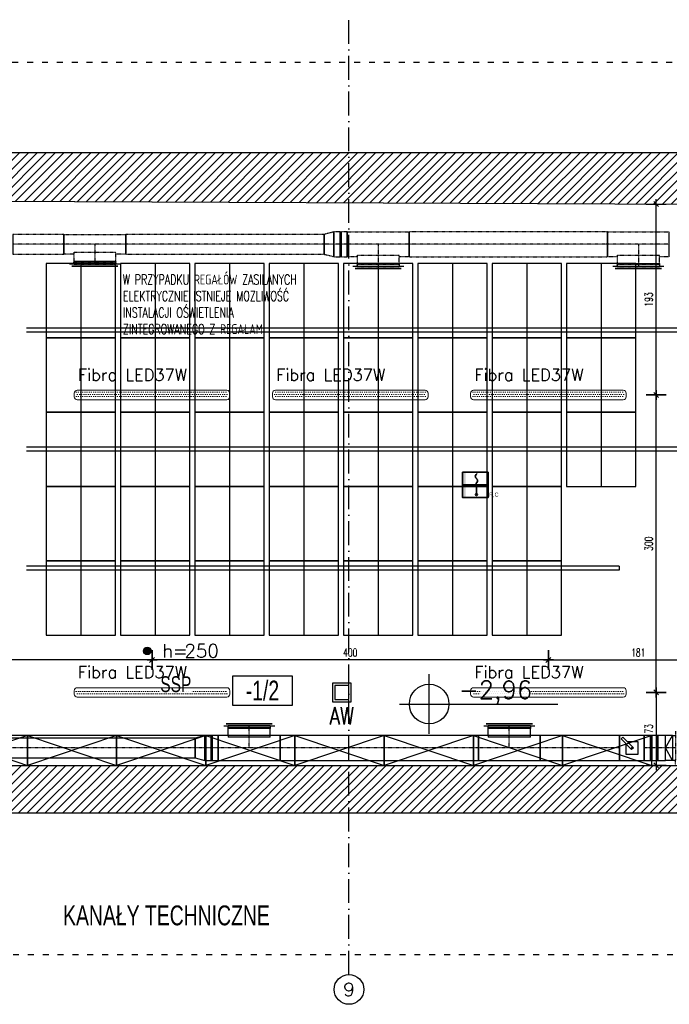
# Model space of a CAD drawing. Header units: millimetres. Extents: x 167273 to 188273, y -125105 to -88145.
# Tile 109 of 210: x 180999 to 181655, y -120617 to -119624. Entities that reach past the tile are written whole.
import ezdxf
from ezdxf.enums import TextEntityAlignment as Align

# ---------------------------------------------------------------- set-up
doc = ezdxf.new("R2010")
doc.units = ezdxf.units.MM
doc.header["$PDMODE"] = 35
doc.header["$PDSIZE"] = 5
for name, pattern in [('ACAD_ISO03W100', [30, 12, -18]), ('ACAD_ISO10W100', [18, 12, -3, 0, -3]), ('DASHDOT', [1, 0.5, -0.25, 0, -0.25]), ('DASHED', [0.75, 0.5, -0.25]), ('WENT_2', [1.5, 0.5, -1]), ('WENT_3', [1.6, 0.5, -0.5, 0.1, -0.5])]:
    doc.linetypes.add(name, pattern=pattern)
for name, color, linetype in [('!_ppoz', 10, 'Continuous'), ('a-op_text', 9, 'Continuous'), ('a-osie', 1, 'ACAD_ISO10W100'), ('a-poziomy', 9, 'Continuous'), ('a-wymiary', 9, 'Continuous'), ('b-przerywana1', 9, 'ACAD_ISO03W100'), ('b-ściany', 2, 'Continuous'), ('c-wyposażenie', 5, 'Continuous'), ('El_Oświetlenie awaryjne', 10, 'Continuous'), ('FLUID-N-BIB-SYM', 7, 'Continuous'), ('FLUID-W-BIB-HID', 7, 'Continuous'), ('FLUID-W-BIB-SYM', 7, 'Continuous'), ('h-hatch', 8, 'Continuous'), ('opis text', 9, 'Continuous')]:
    doc.layers.add(name, color=color, linetype=linetype)
for name, color, linetype, lineweight in [('EL_Linia SSP', 10, 'Continuous', 35), ('EL_oprawy', 72, 'Continuous', 5), ('FLUID-N-BIB', 8, 'Continuous', 30), ('FLUID-W-BIB', 220, 'Continuous', 30)]:
    doc.layers.add(name, color=color, linetype=linetype, lineweight=lineweight)
doc.styles.add('arial 0.8', font='romans.shx', dxfattribs={"width": 0.7, "height": 12})
doc.styles.add('ES1', font='romans.shx', dxfattribs={"width": 0.7, "height": 12})
doc.styles.add('PPAB_100', font='romans.shx', dxfattribs={"width": 0.7, "height": 12})
doc.styles.add('PPAB_50', font='romans.shx', dxfattribs={"width": 0.7, "height": 8})
doc.dimstyles.new('newPPAB_50', dxfattribs={"dimscale": 0, "dimtxt": 8, "dimasz": 1, "dimexe": 10, "dimexo": 10, "dimgap": 3.5, "dimtad": 1, "dimdec": 0, "dimzin": 0, "dimdsep": 46, "dimtxsty": 'PPAB_50', "dimblk": 'tick_50', "dimcen": 0.09, "dimdle": 5, "dimse1": 1, "dimse2": 1, "dimclrd": 9, "dimclre": 9, "dimclrt": 161, "dimadec": 0, "dimazin": 0, "dimtfac": 1, "dimtdec": 0, "dimtix": 1, "dimtofl": 0, "dimtmove": 2, "dimatfit": 3, "dimldrblk": 'tick_50', "dimfxl": 0, "dimtolj": 1, "dimtzin": 0, "dimarcsym": 0})
pattern_1 = [(45, (-27340.6366, 31489.7547), (-4.49012806, 4.49012806), [])]

# ---------------------------------------------------------------- blocks, each defined once
blk = doc.blocks.new('kotapozioma')
for p, q in [((49330.12, 104.43), (49330.12, 134.43)), ((49315.12, 119.43), (49395.12, 119.43))]:
    blk.add_line(p, q)
blk.add_circle((49330.12, 119.43), 10)
at = {"layer": 'opis text', "style": 'PPAB_50'}
for tag, p in [('ZNAK', (49345.12, 119.43)), ('WARTOSC', (49355.12, 119.43))]:
    blk.add_attdef(tag, text='', height=9, dxfattribs=at).set_placement(p, align=Align.BOTTOM_LEFT)
blk = doc.blocks.new('wysokosc')
at = {"layer": 'a-poziomy'}
h = blk.add_hatch(color=256, dxfattribs=at)
edge = h.paths.add_edge_path()
edge.add_arc((0, 0), 2.5, 0, 360)
blk.add_circle((0, 0), 2.5, dxfattribs=at)
at = {"layer": 'a-poziomy', "style": 'PPAB_50'}
blk.add_text('h=', height=9, dxfattribs=at).set_placement((10, 0), align=Align.MIDDLE_LEFT)
blk.add_attdef('WYSOKOSC', text='', height=9, dxfattribs=at).set_placement((25, 0), align=Align.MIDDLE_LEFT)
blk = doc.blocks.new('LED 37W')
h = blk.add_hatch()
h.set_pattern_fill('DOTS', color=256, scale=35)
h.set_pattern_definition([(0, (8e-13, -4e-12), (1.09375, 2.1875), [0, -2.1875])])
h.paths.add_polyline_path([(76.5, 2.75), (-76.5, 2.75), (-76.5, -2.75), (76.5, -2.75)])
blk.add_lwpolyline([(-75.5, -4.75), (75.5, -4.75, 0.414214), (78.5, -1.75), (78.5, 1.75, 0.414214), (75.5, 4.75), (-75.5, 4.75, 0.414214), (-78.5, 1.75), (-78.5, -1.75, 0.414214)], format="xyb", close=True)
at = {"style": 'ES1', "flags": 1}
blk.add_attdef('TYP', (-74.8, 30.4), '', height=12, rotation=360, dxfattribs=at)
at = {"style": 'ES1'}
blk.add_attdef('KOD', (-74.8, 14.37), '', height=12, rotation=360, dxfattribs=at)
blk = doc.blocks.new('A$C5690186C')
at = {"layer": 'EL_Linia SSP', "lineweight": 5}
h = blk.add_hatch(color=256, dxfattribs=at)
h.set_gradient(color1=(255, 0, 0), color2=(224, 0, 0), one_color=1, name='INVSPHERICAL')
h.paths.add_polyline_path([(-9.8, 0), (-9.8, 12.8), (-12.8, 12.8), (-12.8, 0)])
h.paths.add_polyline_path([(-9.8, -12.8), (-9.8, 0), (-12.8, 0), (-12.8, -12.8)])
at = {"layer": 'EL_Linia SSP'}
blk.add_hatch(color=256, dxfattribs=at).paths.add_polyline_path([(2.02, -9.84, 1), (0.15, -9.84, 1)])
at = {"layer": 'EL_Linia SSP', "color": 1, "linetype": 'Continuous'}
for p, q in [((0.11, 9.39), (0.74, 10.35)), ((0.74, 10.35), (1.79, 11.52)), ((-0.1, 8.54), (0.11, 9.39)), ((0.11, 7.68), (-0.1, 8.54)), ((0.58, 6.96), (0.11, 7.68)), ((1.41, 2.34), (0.36, 1.16)), ((0.74, 6.72), (0.58, 6.96)), ((1.07, 6.34), (0.74, 6.72)), ((1.07, 6.34), (1.41, 5.97)), ((1.41, 5.97), (1.57, 5.73)), ((2.04, 3.3), (1.41, 2.34)), ((1.57, 5.73), (2.04, 5.01)), ((2.04, 5.01), (2.25, 4.15)), ((2.25, 4.15), (2.04, 3.3))]:
    blk.add_line(p, q, dxfattribs=at)
at = {"layer": 'EL_Linia SSP'}
for p, q in [((-12.8, 0), (12.8, 0)), ((1.08, -2.06), (1.08, -9.84))]:
    blk.add_line(p, q, dxfattribs=at)
blk.add_lwpolyline([(-12.8, 12.8), (12.8, 12.8), (12.8, -12.8), (-12.8, -12.8)], close=True, dxfattribs=at)
blk.add_circle((1.08, -9.84), 0.938, dxfattribs=at)
at = {"layer": 'EL_Linia SSP', "color": 1}
blk.add_text('R,C', height=4, dxfattribs=at).set_placement((13.91, -11.8))
blk = doc.blocks.new('AW')
for points in [[(-6.25, -6.25), (6.25, -6.25), (6.25, 6.25), (-6.25, 6.25)], [(-4.75, -4.75), (4.75, -4.75), (4.75, 4.75), (-4.75, 4.75)]]:
    blk.add_lwpolyline(points, close=True)
at = {"style": 'arial 0.8', "width": 0.8}
blk.add_text('AW', height=11.5, dxfattribs=at).set_placement((0, -10), align=Align.TOP_CENTER)
blk = doc.blocks.new('*U826')
at = {"color": 0, "linetype": 'ByBlock', "lineweight": -2}
for p, q in [((-60, 125), (-90, 125)), ((10, 125), (90, 125)), ((-90, -125), (-60, -125)), ((90, -125), (10, -125))]:
    blk.add_line(p, q, dxfattribs=at)
at = {"linetype": 'Continuous', "lineweight": -3}
for p, q in [((-60, 125), (10, 125)), ((10, 0), (-60, 125)), ((-60, 125), (-60, -125)), ((10, 0), (10, 125)), ((10, -125), (10, 0)), ((-60, -125), (10, 0)), ((-60, -125), (10, -125))]:
    blk.add_line(p, q, dxfattribs=at)
at = {"linetype": 'Continuous', "lineweight": -2}
for p, q in [((90, 125), (90, 0)), ((90, 0), (90, -125))]:
    blk.add_line(p, q, dxfattribs=at)
at = {"layer": 'FLUID-W-BIB-HID', "linetype": 'DASHED', "lineweight": -3}
for p, q in [((-90, 170), (-90, 125)), ((-90, 125), (-90, -125)), ((-90, -170), (-90, -125))]:
    blk.add_line(p, q, dxfattribs=at)
at = {"layer": 'FLUID-W-BIB-SYM', "linetype": 'WENT_3', "lineweight": -3}
for p, q in [((-90, 0), (-60, 0)), ((-60, 0), (10, 0)), ((10, 0), (90, 0))]:
    blk.add_line(p, q, dxfattribs=at)
blk = doc.blocks.new('*U813')
at = {"linetype": 'Continuous', "lineweight": -2}
for p, q in [((-125, 125), (-125, 0)), ((125, 0), (125, 125)), ((-125, 0), (-125, -125)), ((125, -125), (125, 0))]:
    blk.add_line(p, q, dxfattribs=at)
at = {"color": 0, "linetype": 'ByBlock', "lineweight": -2}
for p, q in [((125, 125), (-125, 125)), ((62.5, 62.5), (-62.5, 62.5)), ((-62.5, 62.5), (-62.5, -62.5)), ((-14.5, -3.2), (3.2, 14.5)), ((3.2, 14.5), (109.2, -91.6)), ((62.5, -44.8), (62.5, 62.5)), ((-62.5, -62.5), (44.8, -62.5)), ((91.6, -109.2), (-14.5, -3.2)), ((109.2, -91.6), (91.6, -109.2)), ((-125, -125), (125, -125))]:
    blk.add_line(p, q, dxfattribs=at)
for major_axis in [(4, 0), (4, 0), (-4, 0), (-4, 0)]:
    blk.add_ellipse((0, 0), major_axis=major_axis, ratio=1, start_param=0, end_param=3.141593, dxfattribs=at)
blk = doc.blocks.new('*U816')
at = {"linetype": 'Continuous', "lineweight": -2}
for p, q in [((-67.5, 0), (-67.5, 125)), ((67.5, 125), (67.5, 0)), ((-67.5, -125), (-67.5, 0)), ((67.5, 0), (67.5, -125))]:
    blk.add_line(p, q, dxfattribs=at)
at = {"color": 0, "linetype": 'ByBlock', "lineweight": -2}
for p, q in [((-67.5, 125), (67.5, 125)), ((67.5, -125), (-67.5, -125))]:
    blk.add_line(p, q, dxfattribs=at)
at = {"linetype": 'Continuous', "lineweight": -3}
for p, q in [((-7.5, 125), (-7.5, -125)), ((7.5, 125), (7.5, -125))]:
    blk.add_line(p, q, dxfattribs=at)
at = {"layer": 'FLUID-W-BIB-SYM', "linetype": 'WENT_3', "lineweight": -3}
blk.add_line((-67.5, 0), (67.5, 0), dxfattribs=at)
blk = doc.blocks.new('*U825')
at = {"linetype": 'Continuous', "lineweight": -2}
for p, q in [((-400, 0), (-400, 125)), ((400, 125), (400, 0)), ((-400, -125), (-400, 0)), ((400, 0), (400, -125))]:
    blk.add_line(p, q, dxfattribs=at)
at = {"color": 0, "linetype": 'ByBlock', "lineweight": -2}
for p, q in [((-400, 125), (400, 125)), ((400, -125), (-400, -125))]:
    blk.add_line(p, q, dxfattribs=at)
at = {"layer": 'FLUID-W-BIB-SYM', "linetype": 'WENT_3', "lineweight": -3}
blk.add_line((-400, 0), (400, 0), dxfattribs=at)
blk = doc.blocks.new('*U1048')
at = {"linetype": 'Continuous', "lineweight": -2}
for p, q in [((-212.5, 225), (-257.5, 225)), ((212.5, 225), (-212.5, 225)), ((257.5, 225), (212.5, 225)), ((-312.5, -125), (-312.5, 125)), ((312.5, 125), (312.5, -125))]:
    blk.add_line(p, q, dxfattribs=at)
at = {"color": 0, "linetype": 'ByBlock', "lineweight": -2}
for p, q in [((-212.5, 225), (-212.5, 195)), ((212.5, 195), (212.5, 225)), ((-312.5, 125), (-212.5, 125)), ((-212.5, 108.3), (-212.5, 195)), ((-212.5, 108.3), (212.5, 108.3)), ((212.5, 125), (212.5, 195)), ((212.5, 125), (212.5, 108.3)), ((212.5, 125), (312.5, 125)), ((312.5, -125), (-312.5, -125))]:
    blk.add_line(p, q, dxfattribs=at)
at = {"linetype": 'Continuous', "lineweight": -3}
blk.add_line((-212.5, 195), (212.5, 195), dxfattribs=at)
at = {"layer": 'FLUID-W-BIB-SYM', "linetype": 'WENT_3', "lineweight": -3}
for p, q in [((0, 0), (0, 225)), ((0, 205), (0, 225)), ((-312.5, 0), (312.5, 0))]:
    blk.add_line(p, q, dxfattribs=at)
blk = doc.blocks.new('*U818')
at = {"linetype": 'Continuous', "lineweight": -2}
for p, q in [((-1000, 0), (-1000, 125)), ((1000, 125), (1000, 0)), ((-1000, -125), (-1000, 0)), ((1000, 0), (1000, -125))]:
    blk.add_line(p, q, dxfattribs=at)
at = {"color": 0, "linetype": 'ByBlock', "lineweight": -2}
for p, q in [((-1000, 125), (1000, 125)), ((1000, -125), (-1000, -125))]:
    blk.add_line(p, q, dxfattribs=at)
at = {"layer": 'FLUID-W-BIB-SYM', "linetype": 'WENT_3', "lineweight": -3}
blk.add_line((-1000, 0), (1000, 0), dxfattribs=at)
blk = doc.blocks.new('*U1046')
at = {"linetype": 'Continuous', "lineweight": -2}
for p, q in [((-212.5, 225), (-257.5, 225)), ((212.5, 225), (-212.5, 225)), ((257.5, 225), (212.5, 225)), ((-312.5, -125), (-312.5, 125)), ((312.5, 125), (312.5, -125))]:
    blk.add_line(p, q, dxfattribs=at)
at = {"color": 0, "linetype": 'ByBlock', "lineweight": -2}
for p, q in [((-212.5, 225), (-212.5, 195)), ((212.5, 195), (212.5, 225)), ((-312.5, 125), (-212.5, 125)), ((-212.5, 108.3), (-212.5, 195)), ((-212.5, 108.3), (212.5, 108.3)), ((212.5, 125), (212.5, 195)), ((212.5, 125), (212.5, 108.3)), ((212.5, 125), (312.5, 125)), ((312.5, -125), (-312.5, -125))]:
    blk.add_line(p, q, dxfattribs=at)
at = {"linetype": 'Continuous', "lineweight": -3}
blk.add_line((-212.5, 195), (212.5, 195), dxfattribs=at)
at = {"layer": 'FLUID-W-BIB-SYM', "linetype": 'WENT_3', "lineweight": -3}
for p, q in [((0, 0), (0, 225)), ((0, 205), (0, 225)), ((-312.5, 0), (312.5, 0))]:
    blk.add_line(p, q, dxfattribs=at)
blk = doc.blocks.new('*U824')
at = {"linetype": 'Continuous', "lineweight": -2}
for p, q in [((-49.5, 0), (-49.5, 125)), ((49.5, 100), (49.5, 0)), ((-49.5, -125), (-49.5, 0)), ((49.5, 0), (49.5, -100))]:
    blk.add_line(p, q, dxfattribs=at)
at = {"color": 0, "linetype": 'ByBlock', "lineweight": -2}
for p, q in [((-49.5, 125), (49.5, 100)), ((49.5, -100), (-49.5, -125))]:
    blk.add_line(p, q, dxfattribs=at)
at = {"layer": 'FLUID-W-BIB-SYM', "linetype": 'WENT_3', "lineweight": -3}
blk.add_line((-49.5, 0), (49.5, 0), dxfattribs=at)
blk = doc.blocks.new('*U823')
at = {"linetype": 'Continuous', "lineweight": -2}
for p, q in [((-67.5, 0), (-67.5, 125)), ((67.5, 125), (67.5, 0)), ((-67.5, -125), (-67.5, 0)), ((67.5, 0), (67.5, -125))]:
    blk.add_line(p, q, dxfattribs=at)
at = {"color": 0, "linetype": 'ByBlock', "lineweight": -2}
for p, q in [((-67.5, 125), (67.5, 125)), ((67.5, -125), (-67.5, -125))]:
    blk.add_line(p, q, dxfattribs=at)
at = {"linetype": 'Continuous', "lineweight": -3}
for p, q in [((-7.5, 125), (-7.5, -125)), ((7.5, 125), (7.5, -125))]:
    blk.add_line(p, q, dxfattribs=at)
at = {"layer": 'FLUID-W-BIB-SYM', "linetype": 'WENT_3', "lineweight": -3}
blk.add_line((-67.5, 0), (67.5, 0), dxfattribs=at)
blk = doc.blocks.new('*U822')
at = {"linetype": 'Continuous', "lineweight": -2}
for p, q in [((-1000, 0), (-1000, 100)), ((1000, 100), (1000, 0)), ((-1000, -100), (-1000, 0)), ((1000, 0), (1000, -100))]:
    blk.add_line(p, q, dxfattribs=at)
at = {"color": 0, "linetype": 'ByBlock', "lineweight": -2}
for p, q in [((-1000, 100), (1000, 100)), ((1000, -100), (-1000, -100))]:
    blk.add_line(p, q, dxfattribs=at)
at = {"layer": 'FLUID-W-BIB-SYM', "linetype": 'WENT_3', "lineweight": -3}
blk.add_line((-1000, 0), (1000, 0), dxfattribs=at)
blk = doc.blocks.new('*U1047')
at = {"color": 0, "linetype": 'ByBlock', "lineweight": -2}
for p, q in [((-232.5, 0), (-212.5, 0)), ((-232.5, 0, 20), (232.5, 0, 20)), ((212.5, 0), (-212.5, 0)), ((-212.5, 0, -20), (-212.5, 0)), ((-212.5, 0, -20), (212.5, 0, -20)), ((212.5, 0), (212.5, 0, -20)), ((212.5, 0), (232.5, 0))]:
    blk.add_line(p, q, dxfattribs=at)
at = {"linetype": 'Continuous', "lineweight": -3}
for p, q in [((232.5, 0, 20), (-232.5, 0, 20)), ((-232.5, 0, 20), (232.5, 0, 20))]:
    blk.add_line(p, q, dxfattribs=at)
blk = doc.blocks.new('*U1049')
at = {"color": 0, "linetype": 'ByBlock', "lineweight": -2}
for p, q in [((-232.5, 0), (-212.5, 0)), ((-232.5, 0, 20), (232.5, 0, 20)), ((212.5, 0), (-212.5, 0)), ((-212.5, 0, -20), (-212.5, 0)), ((-212.5, 0, -20), (212.5, 0, -20)), ((212.5, 0), (212.5, 0, -20)), ((212.5, 0), (232.5, 0))]:
    blk.add_line(p, q, dxfattribs=at)
at = {"linetype": 'Continuous', "lineweight": -3}
for p, q in [((232.5, 0, 20), (-232.5, 0, 20)), ((-232.5, 0, 20), (232.5, 0, 20))]:
    blk.add_line(p, q, dxfattribs=at)
blk = doc.blocks.new('*U856')
at = {"linetype": 'Continuous', "lineweight": -2}
for p, q in [((-257.5, 225), (-212.5, 225)), ((-212.5, 225), (212.5, 225)), ((212.5, 225), (257.5, 225)), ((-312.5, 125), (-312.5, -125)), ((312.5, -125), (312.5, 125))]:
    blk.add_line(p, q, dxfattribs=at)
at = {"color": 0, "linetype": 'ByBlock', "lineweight": -2}
for p, q in [((-212.5, 195), (-212.5, 225)), ((212.5, 195), (212.5, 225)), ((-312.5, 125), (-212.5, 125)), ((-212.5, 195), (-212.5, 108.3)), ((212.5, 108.3), (-212.5, 108.3)), ((212.5, 125), (212.5, 195)), ((212.5, 108.3), (212.5, 125)), ((212.5, 125), (312.5, 125)), ((312.5, -125), (-312.5, -125))]:
    blk.add_line(p, q, dxfattribs=at)
at = {"linetype": 'Continuous', "lineweight": -3}
blk.add_line((212.5, 195), (-212.5, 195), dxfattribs=at)
at = {"layer": 'FLUID-N-BIB-SYM', "linetype": 'DASHDOT', "lineweight": -3}
for p, q in [((0, 0), (0, 225)), ((0, 205), (0, 225)), ((-312.5, 0), (312.5, 0))]:
    blk.add_line(p, q, dxfattribs=at)
blk = doc.blocks.new('*U855')
at = {"linetype": 'Continuous', "lineweight": -2}
for p, q in [((-1000, 125), (-1000, 0)), ((1000, 0), (1000, 125)), ((-1000, 0), (-1000, -125)), ((1000, -125), (1000, 0))]:
    blk.add_line(p, q, dxfattribs=at)
at = {"color": 0, "linetype": 'ByBlock', "lineweight": -2}
for p, q in [((1000, 125), (-1000, 125)), ((-1000, -125), (1000, -125))]:
    blk.add_line(p, q, dxfattribs=at)
at = {"layer": 'FLUID-N-BIB-SYM', "linetype": 'DASHDOT', "lineweight": -3}
blk.add_line((-1000, 0), (1000, 0), dxfattribs=at)
blk = doc.blocks.new('*U862')
at = {"linetype": 'Continuous', "lineweight": -2}
for p, q in [((-257.5, 225), (-212.5, 225)), ((-212.5, 225), (212.5, 225)), ((212.5, 225), (257.5, 225)), ((-312.5, 125), (-312.5, -125)), ((312.5, -125), (312.5, 125))]:
    blk.add_line(p, q, dxfattribs=at)
at = {"color": 0, "linetype": 'ByBlock', "lineweight": -2}
for p, q in [((-212.5, 195), (-212.5, 225)), ((212.5, 195), (212.5, 225)), ((-312.5, 125), (-212.5, 125)), ((-212.5, 195), (-212.5, 108.3)), ((212.5, 108.3), (-212.5, 108.3)), ((212.5, 125), (212.5, 195)), ((212.5, 108.3), (212.5, 125)), ((212.5, 125), (312.5, 125)), ((312.5, -125), (-312.5, -125))]:
    blk.add_line(p, q, dxfattribs=at)
at = {"linetype": 'Continuous', "lineweight": -3}
blk.add_line((212.5, 195), (-212.5, 195), dxfattribs=at)
at = {"layer": 'FLUID-N-BIB-SYM', "linetype": 'DASHDOT', "lineweight": -3}
for p, q in [((0, 0), (0, 225)), ((0, 205), (0, 225)), ((-312.5, 0), (312.5, 0))]:
    blk.add_line(p, q, dxfattribs=at)
blk = doc.blocks.new('*U869')
at = {"linetype": 'Continuous', "lineweight": -2}
for p, q in [((-49.5, 125), (-49.5, 0)), ((49.5, 0), (49.5, 100)), ((-49.5, 0), (-49.5, -125)), ((49.5, -100), (49.5, 0))]:
    blk.add_line(p, q, dxfattribs=at)
at = {"color": 0, "linetype": 'ByBlock', "lineweight": -2}
for p, q in [((49.5, 100), (-49.5, 125)), ((-49.5, -125), (49.5, -100))]:
    blk.add_line(p, q, dxfattribs=at)
at = {"layer": 'FLUID-N-BIB-SYM', "linetype": 'DASHDOT', "lineweight": -3}
blk.add_line((-49.5, 0), (49.5, 0), dxfattribs=at)
blk = doc.blocks.new('*U868')
at = {"linetype": 'Continuous', "lineweight": -2}
for p, q in [((-67.5, 125), (-67.5, 0)), ((67.5, 0), (67.5, 125)), ((-67.5, 0), (-67.5, -125)), ((67.5, -125), (67.5, 0))]:
    blk.add_line(p, q, dxfattribs=at)
at = {"color": 0, "linetype": 'ByBlock', "lineweight": -2}
for p, q in [((67.5, 125), (-67.5, 125)), ((-67.5, -125), (67.5, -125))]:
    blk.add_line(p, q, dxfattribs=at)
at = {"linetype": 'Continuous', "lineweight": -3}
for p, q in [((-7.5, -125), (-7.5, 125)), ((7.5, -125), (7.5, 125))]:
    blk.add_line(p, q, dxfattribs=at)
at = {"layer": 'FLUID-N-BIB-SYM', "linetype": 'DASHDOT', "lineweight": -3}
blk.add_line((-67.5, 0), (67.5, 0), dxfattribs=at)
blk = doc.blocks.new('*U867')
at = {"linetype": 'Continuous', "lineweight": -2}
for p, q in [((-1000, 100), (-1000, 0)), ((1000, 0), (1000, 100)), ((-1000, 0), (-1000, -100)), ((1000, -100), (1000, 0))]:
    blk.add_line(p, q, dxfattribs=at)
at = {"color": 0, "linetype": 'ByBlock', "lineweight": -2}
for p, q in [((1000, 100), (-1000, 100)), ((-1000, -100), (1000, -100))]:
    blk.add_line(p, q, dxfattribs=at)
at = {"layer": 'FLUID-N-BIB-SYM', "linetype": 'DASHDOT', "lineweight": -3}
blk.add_line((-1000, 0), (1000, 0), dxfattribs=at)
blk = doc.blocks.new('*U865')
at = {"linetype": 'Continuous', "lineweight": -2}
for p, q in [((-257.5, 200), (-212.5, 200)), ((-212.5, 200), (212.5, 200)), ((212.5, 200), (257.5, 200)), ((-312.5, 100), (-312.5, -100)), ((312.5, -100), (312.5, 100))]:
    blk.add_line(p, q, dxfattribs=at)
at = {"color": 0, "linetype": 'ByBlock', "lineweight": -2}
for p, q in [((-212.5, 170), (-212.5, 200)), ((212.5, 170), (212.5, 200)), ((-312.5, 100), (-212.5, 100)), ((-212.5, 170), (-212.5, 78.1)), ((212.5, 100), (212.5, 170)), ((212.5, 78.1), (212.5, 100)), ((212.5, 100), (312.5, 100)), ((212.5, 78.1), (-212.5, 78.1)), ((312.5, -100), (-312.5, -100))]:
    blk.add_line(p, q, dxfattribs=at)
at = {"linetype": 'Continuous', "lineweight": -3}
blk.add_line((212.5, 170), (-212.5, 170), dxfattribs=at)
at = {"layer": 'FLUID-N-BIB-SYM', "linetype": 'DASHDOT', "lineweight": -3}
for p, q in [((0, 0), (0, 200)), ((0, 180), (0, 200)), ((-312.5, 0), (312.5, 0))]:
    blk.add_line(p, q, dxfattribs=at)
blk = doc.blocks.new('*U863')
at = {"linetype": 'Continuous', "lineweight": -2}
for p, q in [((-257.5, 100), (-257.5, 0)), ((257.5, 0), (257.5, 100)), ((-257.5, 0), (-257.5, -100)), ((257.5, -100), (257.5, 0))]:
    blk.add_line(p, q, dxfattribs=at)
at = {"color": 0, "linetype": 'ByBlock', "lineweight": -2}
for p, q in [((257.5, 100), (-257.5, 100)), ((-257.5, -100), (257.5, -100))]:
    blk.add_line(p, q, dxfattribs=at)
at = {"layer": 'FLUID-N-BIB-SYM', "linetype": 'DASHDOT', "lineweight": -3}
blk.add_line((-257.5, 0), (257.5, 0), dxfattribs=at)
blk = doc.blocks.new('*U1052')
at = {"color": 0, "linetype": 'ByBlock', "lineweight": -2}
for p, q in [((-232.5, 0), (-212.5, 0)), ((-232.5, 0, 20), (232.5, 0, 20)), ((212.5, 0), (-212.5, 0)), ((-212.5, 0, -20), (-212.5, 0)), ((-212.5, 0, -20), (212.5, 0, -20)), ((212.5, 0), (212.5, 0, -20)), ((212.5, 0), (232.5, 0))]:
    blk.add_line(p, q, dxfattribs=at)
at = {"linetype": 'Continuous', "lineweight": -3}
for p, q in [((232.5, 0, 20), (-232.5, 0, 20)), ((-232.5, 0, 20), (232.5, 0, 20))]:
    blk.add_line(p, q, dxfattribs=at)
blk = doc.blocks.new('*U1053')
at = {"color": 0, "linetype": 'ByBlock', "lineweight": -2}
for p, q in [((-232.5, 0), (-212.5, 0)), ((-232.5, 0, 20), (232.5, 0, 20)), ((212.5, 0), (-212.5, 0)), ((-212.5, 0, -20), (-212.5, 0)), ((-212.5, 0, -20), (212.5, 0, -20)), ((212.5, 0), (212.5, 0, -20)), ((212.5, 0), (232.5, 0))]:
    blk.add_line(p, q, dxfattribs=at)
at = {"linetype": 'Continuous', "lineweight": -3}
for p, q in [((232.5, 0, 20), (-232.5, 0, 20)), ((-232.5, 0, 20), (232.5, 0, 20))]:
    blk.add_line(p, q, dxfattribs=at)
blk = doc.blocks.new('*U1054')
at = {"color": 0, "linetype": 'ByBlock', "lineweight": -2}
for p, q in [((-232.5, 0), (-212.5, 0)), ((-232.5, 0, 20), (232.5, 0, 20)), ((212.5, 0), (-212.5, 0)), ((-212.5, 0, -20), (-212.5, 0)), ((-212.5, 0, -20), (212.5, 0, -20)), ((212.5, 0), (212.5, 0, -20)), ((212.5, 0), (232.5, 0))]:
    blk.add_line(p, q, dxfattribs=at)
at = {"linetype": 'Continuous', "lineweight": -3}
for p, q in [((232.5, 0, 20), (-232.5, 0, 20)), ((-232.5, 0, 20), (232.5, 0, 20))]:
    blk.add_line(p, q, dxfattribs=at)
blk = doc.blocks.new('tick_50')
at = {"color": 9, "ltscale": 20}
for p, q in [((0, 10), (0, -10)), ((-5, 0), (5, 0))]:
    blk.add_line(p, q, dxfattribs=at)
at = {"color": 0}
blk.add_line((2.5, 2.5), (-2.5, -2.5), dxfattribs=at)
blk = doc.blocks.new('*D1473')
at = {"layer": 'a-wymiary', "color": 9, "lineweight": -2}
blk.add_line((181531.57, -120269.65), (181133.57, -120269.65), dxfattribs=at)
at = {"layer": 'Defpoints', "color": 0}
for p in [(181132.57, -120269.65), (181132.57, -120297.64), (181532.57, -120297.64)]:
    blk.add_point(p, dxfattribs=at)
at = {"layer": 'a-wymiary', "color": 9, "lineweight": -2, "rotation": 180}
blk.add_blockref('tick_50', (181132.57, -120269.65), dxfattribs=at)
at = {"layer": 'a-wymiary', "color": 9, "lineweight": -2}
blk.add_blockref('tick_50', (181532.57, -120269.65), dxfattribs=at)
at = {"layer": 'a-wymiary', "color": 161, "insert": (181332.57, -120262.15), "char_height": 8, "attachment_point": 5, "style": 'PPAB_50'}
blk.add_mtext('\\A1;400', dxfattribs=at)
blk = doc.blocks.new('*D1474')
at = {"layer": 'a-wymiary', "color": 9, "lineweight": -2}
blk.add_line((181131.57, -120269.65), (180833.57, -120269.65), dxfattribs=at)
at = {"layer": 'Defpoints', "color": 0}
for p in [(180832.57, -120269.65), (180832.57, -120297.64), (181132.57, -120297.64)]:
    blk.add_point(p, dxfattribs=at)
at = {"layer": 'a-wymiary', "color": 9, "lineweight": -2, "rotation": 180}
blk.add_blockref('tick_50', (180832.57, -120269.65), dxfattribs=at)
at = {"layer": 'a-wymiary', "color": 9, "lineweight": -2}
blk.add_blockref('tick_50', (181132.57, -120269.65), dxfattribs=at)
at = {"layer": 'a-wymiary', "color": 161, "insert": (180982.57, -120262.15), "char_height": 8, "attachment_point": 5, "style": 'PPAB_50'}
blk.add_mtext('\\A1;300', dxfattribs=at)
blk = doc.blocks.new('*D1478')
at = {"layer": 'a-wymiary', "color": 9, "lineweight": -2}
blk.add_line((181641.28, -120303.39), (181641.28, -120374.89), dxfattribs=at)
at = {"layer": 'Defpoints', "color": 0}
for p in [(181611.07, -120302.39), (181611.07, -120375.89), (181641.28, -120375.89)]:
    blk.add_point(p, dxfattribs=at)
at = {"layer": 'a-wymiary', "color": 9, "lineweight": -2}
for p, rotation in [((181641.28, -120302.39), 90), ((181641.28, -120375.89), 270)]:
    blk.add_blockref('tick_50', p, dxfattribs=dict(at, rotation=rotation))
at = {"layer": 'a-wymiary', "color": 161, "insert": (181633.78, -120339.14), "char_height": 8, "attachment_point": 5, "rotation": 90, "style": 'PPAB_50'}
blk.add_mtext('\\A1;73', dxfattribs=at)

msp = doc.modelspace()

# ---------------------------------------------------------------- hatches: boundary and pattern name
at = {"layer": 'h-hatch'}
h = msp.add_hatch(dxfattribs=at)
h.set_pattern_fill('ANSI31', color=256, scale=2, style=0)
h.set_pattern_definition(pattern_1)
h.paths.add_polyline_path([(183353.25, -119757.89), (180164.81, -119757.89), (180164.81, -119666.89), (180102.81, -119666.89), (180102.81, -119803.13), (180175.81, -119803.45), (181713.81, -119810.23), (181713.81, -119823.29), (181728.81, -119823.29), (181728.81, -119810.36), (183353.25, -119817.58)])
h = msp.add_hatch(dxfattribs=at)
h.set_pattern_fill('ANSI31', color=256, scale=2, style=0)
h.set_pattern_definition(pattern_1)
h.paths.add_polyline_path([(182109.81, -120375.89), (182089.81, -120375.89), (182089.81, -119953.89), (182045.81, -119953.89), (182045.81, -120375.89), (180217.81, -120375.89), (180217.81, -120423.89), (182109.81, -120423.89)])

# ---------------------------------------------------------------- linework, layer by layer
at = {"layer": 'a-op_text', "ltscale": 0.5}
msp.add_lwpolyline([(181213.97, -120315.62), (181213.97, -120285.62), (181273.97, -120285.62), (181273.97, -120315.62)], close=True, dxfattribs=at)
at = {"layer": 'a-osie', "ltscale": 2}
msp.add_line((181331.31, -120586.88), (181331.31, -119623.89), dxfattribs=at)
at = {"layer": 'a-osie', "linetype": 'Continuous', "ltscale": 0.5}
msp.add_circle((181331.31, -120601.89), 15, dxfattribs=at)
at = {"layer": 'b-przerywana1', "ltscale": 0.5}
msp.add_lwpolyline([(179326.52, -120566.89), (179326.52, -119666.89), (183353.25, -119666.89), (183353.25, -120566.89)], close=True, dxfattribs=at)
at = {"layer": 'b-ściany'}
for p, q in [((180164.81, -119757.89), (183353.25, -119757.89)), ((180164.81, -119757.89), (183353.25, -119757.89)), ((180102.81, -119803.13), (181713.81, -119810.23)), ((180102.81, -119803.13), (181713.81, -119810.23)), ((180217.81, -119803.64), (181713.81, -119810.23)), ((180217.81, -120375.89), (182045.81, -120375.89)), ((180217.81, -120375.89), (182045.81, -120375.89)), ((180217.81, -120423.89), (182109.81, -120423.89)), ((180217.81, -120423.89), (182109.81, -120423.89))]:
    msp.add_line(p, q, dxfattribs=at)
at = {"layer": 'c-wyposażenie'}
for p, q in [((181060.81, -119869.64), (181060.81, -119944.64)), ((181135.81, -119869.64), (181135.81, -119944.64)), ((181210.81, -119869.64), (181210.81, -119944.64)), ((181285.81, -119869.64), (181285.81, -119944.64)), ((181360.81, -119869.64), (181360.81, -119944.64)), ((181435.81, -119869.64), (181435.81, -119944.64)), ((181510.81, -119869.64), (181510.81, -119944.64)), ((181585.81, -119869.64), (181585.81, -119944.64)), ((181060.81, -119944.64), (181060.81, -120019.64)), ((181135.81, -119944.64), (181135.81, -120019.64)), ((181210.81, -119944.64), (181210.81, -120019.64)), ((181285.81, -119944.64), (181285.81, -120019.64)), ((181360.81, -119944.64), (181360.81, -120019.64)), ((181435.81, -119944.64), (181435.81, -120019.64)), ((181510.81, -119944.64), (181510.81, -120019.64)), ((181585.81, -119944.64), (181585.81, -120019.64)), ((181060.81, -120019.64), (181060.81, -120094.64)), ((181135.81, -120019.64), (181135.81, -120094.64)), ((181210.81, -120019.64), (181210.81, -120094.64)), ((181285.81, -120019.64), (181285.81, -120094.64)), ((181360.81, -120019.64), (181360.81, -120094.64)), ((181435.81, -120019.64), (181435.81, -120094.64)), ((181510.81, -120019.64), (181510.81, -120094.64)), ((181585.81, -120019.64), (181585.81, -120094.64)), ((181060.81, -120094.64), (181060.81, -120169.64)), ((181135.81, -120094.64), (181135.81, -120169.64)), ((181210.81, -120094.64), (181210.81, -120169.64)), ((181285.81, -120094.64), (181285.81, -120169.64)), ((181360.81, -120094.64), (181360.81, -120169.64)), ((181435.81, -120094.64), (181435.81, -120169.64)), ((181510.81, -120094.64), (181510.81, -120169.64)), ((181060.81, -120169.64), (181060.81, -120244.64)), ((181135.81, -120169.64), (181135.81, -120244.64)), ((181210.81, -120169.64), (181210.81, -120244.64)), ((181285.81, -120169.64), (181285.81, -120244.64)), ((181360.81, -120169.64), (181360.81, -120244.64)), ((181435.81, -120169.64), (181435.81, -120244.64)), ((181510.81, -120169.64), (181510.81, -120244.64)), ((180916.81, -120345.89), (181006.81, -120375.89)), ((181006.81, -120345.89), (180916.81, -120375.89)), ((181006.81, -120345.89), (181096.81, -120375.89)), ((181096.81, -120345.89), (181006.81, -120375.89)), ((181096.81, -120345.89), (181186.81, -120375.89)), ((181186.81, -120345.89), (181096.81, -120375.89)), ((181186.81, -120345.89), (181276.81, -120375.89)), ((181276.81, -120345.89), (181186.81, -120375.89)), ((181276.81, -120345.89), (181366.81, -120375.89)), ((181366.81, -120345.89), (181276.81, -120375.89)), ((181366.81, -120345.89), (181456.81, -120375.89)), ((181456.81, -120345.89), (181366.81, -120375.89)), ((181456.81, -120345.89), (181546.81, -120375.89)), ((181546.81, -120345.89), (181456.81, -120375.89)), ((181546.81, -120345.89), (181636.81, -120375.89)), ((181636.81, -120345.89), (181546.81, -120375.89))]:
    msp.add_line(p, q, dxfattribs=at)
at = {"layer": 'c-wyposażenie', "ltscale": 0.5}
for p, q in [((181698.81, -119935.14), (181005.81, -119935.14)), ((181698.81, -119939.14), (181005.81, -119939.14)), ((181698.81, -120055.14), (181005.81, -120055.14)), ((181698.81, -120059.14), (181005.81, -120059.14)), ((181603.81, -120175.14), (181005.81, -120175.14)), ((181603.81, -120179.14), (181005.81, -120179.14)), ((181603.81, -120175.14), (181603.81, -120179.14))]:
    msp.add_line(p, q, dxfattribs=at)
at = {"layer": 'c-wyposażenie'}
for points in [[(181025.81, -119944.64), (181095.81, -119944.64), (181095.81, -119869.64), (181025.81, -119869.64)], [(181100.81, -119944.64), (181170.81, -119944.64), (181170.81, -119869.64), (181100.81, -119869.64)], [(181175.81, -119944.64), (181245.81, -119944.64), (181245.81, -119869.64), (181175.81, -119869.64)], [(181250.81, -119944.64), (181320.81, -119944.64), (181320.81, -119869.64), (181250.81, -119869.64)], [(181325.81, -119944.64), (181395.81, -119944.64), (181395.81, -119869.64), (181325.81, -119869.64)], [(181400.81, -119944.64), (181470.81, -119944.64), (181470.81, -119869.64), (181400.81, -119869.64)], [(181475.81, -119944.64), (181545.81, -119944.64), (181545.81, -119869.64), (181475.81, -119869.64)], [(181550.81, -119944.64), (181620.81, -119944.64), (181620.81, -119869.64), (181550.81, -119869.64)], [(181025.81, -120019.64), (181095.81, -120019.64), (181095.81, -119944.64), (181025.81, -119944.64)], [(181100.81, -120019.64), (181170.81, -120019.64), (181170.81, -119944.64), (181100.81, -119944.64)], [(181175.81, -120019.64), (181245.81, -120019.64), (181245.81, -119944.64), (181175.81, -119944.64)], [(181250.81, -120019.64), (181320.81, -120019.64), (181320.81, -119944.64), (181250.81, -119944.64)], [(181325.81, -120019.64), (181395.81, -120019.64), (181395.81, -119944.64), (181325.81, -119944.64)], [(181400.81, -120019.64), (181470.81, -120019.64), (181470.81, -119944.64), (181400.81, -119944.64)], [(181475.81, -120019.64), (181545.81, -120019.64), (181545.81, -119944.64), (181475.81, -119944.64)], [(181550.81, -120019.64), (181620.81, -120019.64), (181620.81, -119944.64), (181550.81, -119944.64)], [(181025.81, -120094.64), (181095.81, -120094.64), (181095.81, -120019.64), (181025.81, -120019.64)], [(181100.81, -120094.64), (181170.81, -120094.64), (181170.81, -120019.64), (181100.81, -120019.64)], [(181175.81, -120094.64), (181245.81, -120094.64), (181245.81, -120019.64), (181175.81, -120019.64)], [(181250.81, -120094.64), (181320.81, -120094.64), (181320.81, -120019.64), (181250.81, -120019.64)], [(181325.81, -120094.64), (181395.81, -120094.64), (181395.81, -120019.64), (181325.81, -120019.64)], [(181400.81, -120094.64), (181470.81, -120094.64), (181470.81, -120019.64), (181400.81, -120019.64)], [(181475.81, -120094.64), (181545.81, -120094.64), (181545.81, -120019.64), (181475.81, -120019.64)], [(181550.81, -120094.64), (181620.81, -120094.64), (181620.81, -120019.64), (181550.81, -120019.64)], [(181025.81, -120169.64), (181095.81, -120169.64), (181095.81, -120094.64), (181025.81, -120094.64)], [(181100.81, -120169.64), (181170.81, -120169.64), (181170.81, -120094.64), (181100.81, -120094.64)], [(181175.81, -120169.64), (181245.81, -120169.64), (181245.81, -120094.64), (181175.81, -120094.64)], [(181250.81, -120169.64), (181320.81, -120169.64), (181320.81, -120094.64), (181250.81, -120094.64)], [(181325.81, -120169.64), (181395.81, -120169.64), (181395.81, -120094.64), (181325.81, -120094.64)], [(181400.81, -120169.64), (181470.81, -120169.64), (181470.81, -120094.64), (181400.81, -120094.64)], [(181475.81, -120169.64), (181545.81, -120169.64), (181545.81, -120094.64), (181475.81, -120094.64)], [(181025.81, -120244.64), (181095.81, -120244.64), (181095.81, -120169.64), (181025.81, -120169.64)], [(181100.81, -120244.64), (181170.81, -120244.64), (181170.81, -120169.64), (181100.81, -120169.64)], [(181175.81, -120244.64), (181245.81, -120244.64), (181245.81, -120169.64), (181175.81, -120169.64)], [(181250.81, -120244.64), (181320.81, -120244.64), (181320.81, -120169.64), (181250.81, -120169.64)], [(181325.81, -120244.64), (181395.81, -120244.64), (181395.81, -120169.64), (181325.81, -120169.64)], [(181400.81, -120244.64), (181470.81, -120244.64), (181470.81, -120169.64), (181400.81, -120169.64)], [(181475.81, -120244.64), (181545.81, -120244.64), (181545.81, -120169.64), (181475.81, -120169.64)]]:
    msp.add_lwpolyline(points, close=True, dxfattribs=at)
at = {"layer": 'c-wyposażenie', "ltscale": 0.5}
for points in [[(180916.81, -120375.89), (181006.81, -120375.89), (181006.81, -120345.89), (180916.81, -120345.89)], [(181006.81, -120375.89), (181096.81, -120375.89), (181096.81, -120345.89), (181006.81, -120345.89)], [(181096.81, -120375.89), (181186.81, -120375.89), (181186.81, -120345.89), (181096.81, -120345.89)], [(181186.81, -120375.89), (181276.81, -120375.89), (181276.81, -120345.89), (181186.81, -120345.89)], [(181276.81, -120375.89), (181366.81, -120375.89), (181366.81, -120345.89), (181276.81, -120345.89)], [(181366.81, -120375.89), (181456.81, -120375.89), (181456.81, -120345.89), (181366.81, -120345.89)], [(181456.81, -120375.89), (181546.81, -120375.89), (181546.81, -120345.89), (181456.81, -120345.89)], [(181546.81, -120375.89), (181636.81, -120375.89), (181636.81, -120345.89), (181546.81, -120345.89)]]:
    msp.add_lwpolyline(points, close=True, dxfattribs=at)

# ---------------------------------------------------------------- block references
at = {"layer": 'a-poziomy', "color": 3}
ref = msp.add_blockref('wysokosc', (181127.73, -120260.5, -75.85), dxfattribs=dict(at, xscale=1.5, yscale=1.5, zscale=1.5))
ref.add_attrib('WYSOKOSC', '250', dxfattribs={"height": 13.5, "style": 'PPAB_50'}).set_placement((181165.23, -120260.5), align=Align.MIDDLE_LEFT)
at = {"layer": 'EL_Linia SSP'}
msp.add_blockref('A$C5690186C', (181458.81, -120093.06), dxfattribs=at)
at = {"layer": 'EL_oprawy', "ltscale": 0.5}
for p in [(181132.57, -120002.39), (181332.57, -120002.39), (181532.57, -120002.39), (181132.57, -120302.39), (181532.57, -120302.39)]:
    msp.add_blockref('LED 37W', p, dxfattribs=at).add_auto_attribs({'KOD': 'Fibra LED37W'})
at = {"layer": 'El_Oświetlenie awaryjne', "xscale": 1.5, "yscale": 1.5, "zscale": 1.5}
msp.add_blockref('AW', (181324.07, -120302.39), dxfattribs=at)
at = {"layer": 'FLUID-N-BIB', "linetype": 'WENT_2', "xscale": 0.1000000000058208, "yscale": 0.1000000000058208, "zscale": 0.1, "rotation": 180}
for name, p in [('*U863', (181017.91, -119850.43, -52)), ('*U865', (181074.91, -119850.43, -52)), ('*U867', (181206.16, -119850.43, -52)), ('*U869', (181311.11, -119850.43, -52)), ('*U868', (181322.81, -119850.43, -52)), ('*U862', (181360.81, -119850.43, -52)), ('*U855', (181492.06, -119850.43, -52)), ('*U856', (181623.31, -119850.43, -52))]:
    msp.add_blockref(name, p, dxfattribs=at)
at = {"layer": 'FLUID-N-BIB', "linetype": 'WENT_2', "extrusion": (-8.55285e-49, -1, 6.12323e-17), "xscale": 0.1000000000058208, "yscale": 0.1, "zscale": 0.1000000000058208, "rotation": 180}
for name, p in [('*U1052', (181074.91, -52, 119870.43)), ('*U1053', (181360.81, -52, 119872.93)), ('*U1054', (181623.31, -52, 119872.93))]:
    msp.add_blockref(name, p, dxfattribs=at)
at = {"layer": 'FLUID-W-BIB', "linetype": 'Continuous', "extrusion": (-1.22465e-16, -3.42114e-48, -1), "xscale": 0.1000000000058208, "yscale": 0.1000000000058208, "zscale": 0.1}
for name, p in [('*U1046', (-181230.59, -120358.39, 59.5)), ('*U1048', (-181493.09, -120358.39, 59.5)), ('*U826', (-181651.84, -120358.39, 59.5)), ('*U822', (-181075.94, -120358.39, 59.5)), ('*U824', (-181180.89, -120358.39, 59.5)), ('*U823', (-181192.59, -120358.39, 59.5)), ('*U818', (-181361.84, -120358.39, 59.5)), ('*U825', (-181564.34, -120358.39, 59.5)), ('*U816', (-181636.09, -120358.39, 59.5))]:
    msp.add_blockref(name, p, dxfattribs=at)
at = {"layer": 'FLUID-W-BIB', "linetype": 'Continuous', "extrusion": (8.55285e-49, 1, 6.12323e-17), "xscale": 0.1000000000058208, "yscale": 0.1, "zscale": 0.1000000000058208, "rotation": 180}
for name, p in [('*U1047', (-181230.59, -59.5, -120335.89)), ('*U1049', (-181493.09, -59.5, -120335.89))]:
    msp.add_blockref(name, p, dxfattribs=at)
at = {"layer": 'FLUID-W-BIB', "linetype": 'Continuous', "xscale": 0.1000000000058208, "yscale": 0.1000000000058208, "zscale": 0.1, "rotation": 180}
msp.add_blockref('*U813', (181616.84, -120358.39, -59.5), dxfattribs=at)
at = {"layer": 'opis text', "xscale": 2, "yscale": 2, "zscale": 2}
msp.add_blockref('kotapozioma', (82751.98, -120552.94), dxfattribs=at).add_auto_attribs({'WARTOSC': '2,96', 'ZNAK': '-'})

# ---------------------------------------------------------------- texts
at = {"layer": '!_ppoz', "insert": (181140.91, -120294.16), "char_height": 16, "width": 2937.189, "attachment_point": 4, "style": 'PPAB_100'}
msp.add_mtext('{\\fArial|b0|i0|c238|p34;SSP}', dxfattribs=at)
at = {"layer": 'a-op_text', "ltscale": 0.5, "char_height": 20, "attachment_point": 5, "style": 'PPAB_100'}
for s, insert, width in [('{\\fArial|b0|i0|c0|p34;-1/\\fArial|b0|i0|c238|p34;2}', (181243.97, -120300.62), 60), ('{\\fArial|b0|i0|c238|p34;KANAŁY TECHNICZNE}', (181147.11, -120527.36), 463.3171)]:
    msp.add_mtext(s, dxfattribs=dict(at, insert=insert, width=width))
at = {"layer": 'a-osie', "linetype": 'Continuous', "ltscale": 0.5, "style": 'PPAB_100'}
msp.add_text('9', height=13.5, dxfattribs=at).set_placement((181331.31, -120601.89), align=Align.MIDDLE_CENTER)
at = {"layer": 'EL_oprawy', "ltscale": 0.5, "insert": (181103.15, -119880.95), "char_height": 10, "width": 205.0953, "attachment_point": 1, "style": 'PPAB_100'}
msp.add_mtext('W PRZYPADKU REGAŁÓW ZASILANYCH ELEKTRYCZNIE ISTNIEJE MOZLIWOŚĆ INSTALACJI OŚWIETLENIA ZINTEGROWANEGO Z REGAŁAMI', dxfattribs=at)

# ---------------------------------------------------------------- dimensions: what is measured, and where the dimension line sits
at = {"layer": 'a-wymiary'}
for base, p1, p2 in [((181641.28, -119809.78), (181611.07, -120002.39), (181611.92, -119809.78)), ((181641.28, -120002.39), (181611.07, -120302.39), (181611.07, -120002.39))]:
    msp.add_linear_dim(base=base, p1=p1, p2=p2, angle=90, dimstyle='newPPAB_50', override={"dimscale": 1}, dxfattribs=at).render()
for base, p1, p2, picture, middle in [((180832.57, -120269.65), (181132.57, -120297.64), (180832.57, -120297.64), '*D1474', (180982.57, -120262.15)), ((181132.57, -120269.65), (181532.57, -120297.64), (181132.57, -120297.64), '*D1473', (181332.57, -120262.15))]:
    dim = msp.add_linear_dim(base=base, p1=p1, p2=p2, dimstyle='newPPAB_50', override={"dimscale": 1}, dxfattribs=at)
    dim.commit()
    dim.dimension.update_dxf_attribs({"geometry": picture, "text_midpoint": middle})
msp.add_linear_dim(base=(181713.81, -120269.65), p1=(181532.57, -120297.64), p2=(181713.81, -120297.64), dimstyle='newPPAB_50', override={"dimscale": 1}, dxfattribs=at).render()
dim = msp.add_linear_dim(base=(181641.27868046, -120375.89367189), p1=(181611.06782995, -120302.39367189), p2=(181611.06782995, -120375.89367189), angle=90, dimstyle='newPPAB_50', override={"dimscale": 1}, dxfattribs=at)
dim.commit()
dim.dimension.update_dxf_attribs({"geometry": '*D1478', "text_midpoint": (181633.77868046, -120339.14367189)})

doc.saveas('drawing.dxf')
